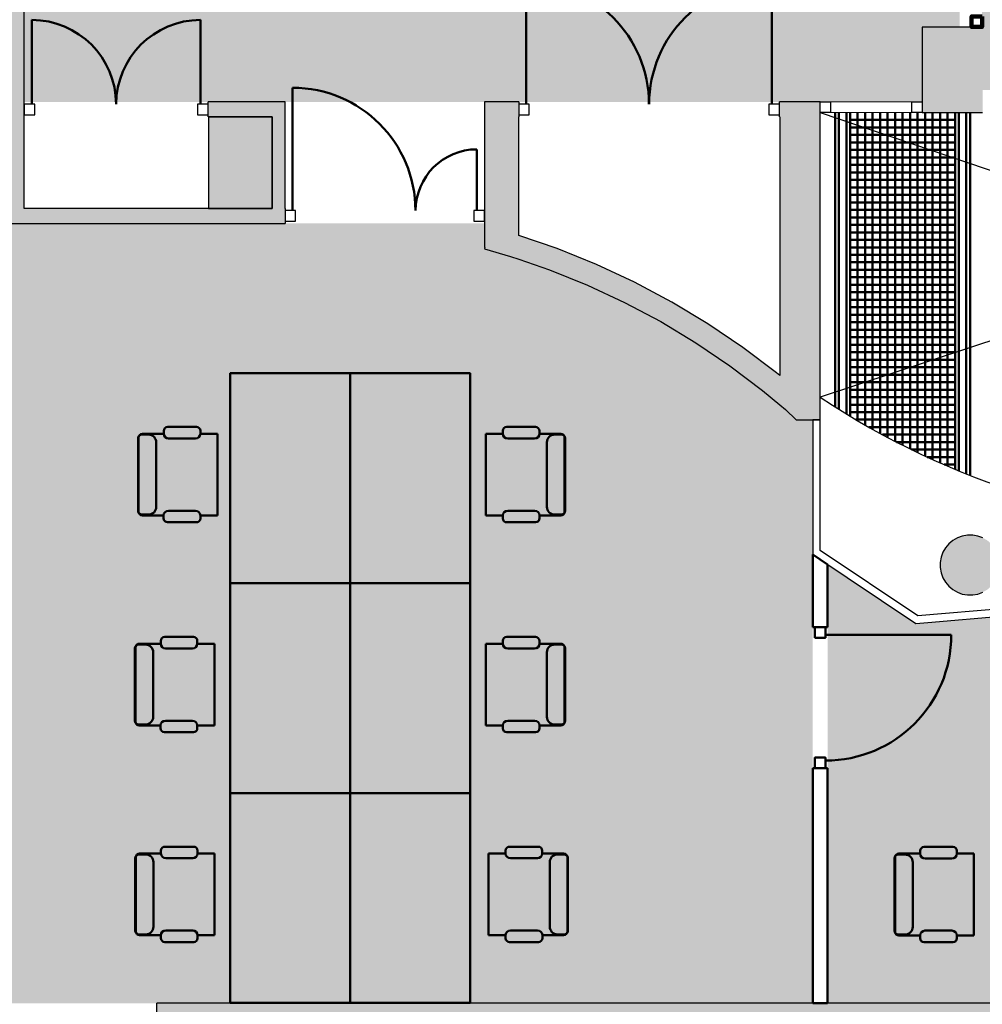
# Model space of a CAD drawing. Header units: metres. Extents: x -1 to 438, y -6 to 42.
# Tile 11 of 21: x 404.41 to 410.83, y 18.21 to 24.78. Entities that reach past the tile are written whole.
import ezdxf

# ---------------------------------------------------------------- set-up
doc = ezdxf.new("R2010")
doc.units = ezdxf.units.M
doc.linetypes.add('CONTINUA', pattern=[0])
doc.linetypes.add('VERDECKT', pattern=[9.525, 6.35, -3.175])
for name, color, linetype, lineweight in [('3D P2 MOBLES', 7, 'CONTINUA', 25), ('3D P2 MURS', 7, 'CONTINUA', 25), ('3D P2 MURS NOUS', 7, 'CONTINUA', 25), ('3D P2 PILAR', 7, 'CONTINUA', 25), ('P2 ESCALES 2D', 7, 'CONTINUA', 25), ('P2 FALS SOSTRE', 7, 'CONTINUA', 25)]:
    doc.layers.add(name, color=color, linetype=linetype, lineweight=lineweight)

# ---------------------------------------------------------------- blocks, each defined once
blk = doc.blocks.new('_CLOSEDFILLED')
at = {"color": 0, "linetype": 'ByBlock', "lineweight": -2}
blk.add_solid([(-1, 0), (0, 0), (-1, 0)], dxfattribs=at)

msp = doc.modelspace()

# ---------------------------------------------------------------- hatches: boundary and pattern name
at = {"layer": '3D P2 MURS', "linetype": 'CONTINUA', "lineweight": 18, "true_color": 0xa0a0a0, "transparency": 33554687}
for points in [[(404.437, 23.5195), (404.437, 28.0682), (404.337, 28.0682), (404.337, 23.5195)], [(406.0752, 24.2295), (405.6629, 24.2295), (405.6629, 24.1295), (406.0905, 24.1295), (406.0905, 24.1453), (406.077, 24.1453)], [(406.177, 23.5195), (406.177, 24.2295), (406.0752, 24.2295), (406.077, 24.1453), (406.0905, 24.1453), (406.0905, 23.5195)], [(407.737, 23.1804), (407.737, 24.1295), (407.7356, 24.1295), (407.7356, 24.2295), (407.507, 24.2295), (407.507, 23.2597)], [(409.747, 24.2295), (409.4754, 24.2295), (409.4754, 24.1295), (409.747, 24.1295)], [(409.747, 22.2086), (409.747, 24.1295), (409.477, 24.1295), (409.477, 22.2086)], [(404.337, 23.4195), (406.177, 23.4195), (406.177, 23.5195), (404.337, 23.5195)], [(407.737, 23.1804), (407.9403, 23.1103), (408.1938, 23.0078), (408.4416, 22.8921), (408.6829, 22.7636), (408.9172, 22.6227), (409.1438, 22.4697), (409.3621, 22.3051), (409.515, 22.1766), (409.4808, 22.2086), (409.477, 22.2086), (409.477, 22.4045), (409.4556, 22.4225), (409.231, 22.5918), (408.9979, 22.7492), (408.7569, 22.8942), (408.5086, 23.0264), (408.2537, 23.1453), (407.993, 23.2508), (407.737, 23.3391)], [(407.5096, 23.2588), (407.507, 23.2496), (407.6819, 23.1994)], [(409.747, 22.2086), (409.4808, 22.2086), (409.5879, 22.1086), (409.747, 22.1086)]]:
    msp.add_hatch(color=253, dxfattribs=at).paths.add_polyline_path(points)
at = {"layer": '3D P2 MURS NOUS', "linetype": 'CONTINUA', "lineweight": 18, "true_color": 0x006e00, "transparency": 33554687}
msp.add_hatch(color=96, dxfattribs=at).paths.add_polyline_path([(405.3214, 18.1155), (413.5971, 18.1155), (413.5971, 18.2155), (405.3214, 18.2155)])
at = {"layer": '3D P2 PILAR', "linetype": 'CONTINUA', "lineweight": 18, "transparency": 33554687}
for points in [[(410.427, 24.1595), (410.831, 24.1595), (410.831, 24.7295), (410.427, 24.7295)], [(405.667, 23.5195), (406.0905, 23.5195), (406.0905, 24.1295), (405.667, 24.1295)], [(410.7645, 21.3392), (410.7295, 21.3392), (410.6951, 21.3331), (410.6622, 21.3212), (410.632, 21.3037), (410.6052, 21.2812), (410.5827, 21.2545), (410.5653, 21.2242), (410.5533, 21.1914), (410.5472, 21.1569), (410.5472, 21.122), (410.5533, 21.0876), (410.5653, 21.0547), (410.5827, 21.0245), (410.6052, 20.9977), (410.632, 20.9752), (410.6622, 20.9577), (410.6951, 20.9458), (410.7295, 20.9397), (410.7645, 20.9397), (410.7989, 20.9458), (410.8317, 20.9577), (410.862, 20.9752), (410.8888, 20.9977), (410.9112, 21.0245), (410.9287, 21.0547), (410.9407, 21.0876), (410.9467, 21.122), (410.9467, 21.1569), (410.9407, 21.1914), (410.9287, 21.2242), (410.9112, 21.2545), (410.8888, 21.2812), (410.862, 21.3037), (410.8317, 21.3212), (410.7989, 21.3331)]]:
    msp.add_hatch(color=9, dxfattribs=at).paths.add_polyline_path(points)
at = {"layer": 'P2 FALS SOSTRE', "linetype": 'CONTINUA', "lineweight": 25, "transparency": 33554559}
h = msp.add_hatch(color=7, dxfattribs=at)
h.set_gradient(color1=(240, 190, 130), color2=(240, 190, 130), one_color=1)
h.paths.add_polyline_path([(411.4888, 25.8895), (411.412, 25.7932), (411.3328, 25.8895), (410.827, 25.8895), (410.827, 24.7295), (410.831, 24.7295), (410.831, 24.3095), (410.867, 24.3095), (412.107, 24.3095), (415.7808, 24.3095), (415.7808, 25.8895)], flags=0)
h = msp.add_hatch(color=7, dxfattribs=at)
h.set_gradient(color1=(240, 190, 130), color2=(240, 190, 130), one_color=1)
h.paths.add_polyline_path([(410.6774, 25.8295), (404.437, 25.8295), (404.437, 24.2295), (410.4285, 24.2295), (410.4285, 24.7295), (410.6774, 24.7295)], flags=0)
at = {"layer": 'P2 FALS SOSTRE', "transparency": 33554559}
h = msp.add_hatch(color=256, dxfattribs=at)
h.set_gradient(color1=(178, 251, 170), color2=(178, 251, 170), one_color=1)
h.paths.add_polyline_path([(409.697, 22.1086), (409.5879, 22.1086), (409.515, 22.1766), (409.3621, 22.3051), (409.1438, 22.4697), (408.9172, 22.6227), (408.6829, 22.7636), (408.4416, 22.8921), (408.1938, 23.0078), (407.9403, 23.1103), (407.6819, 23.1994), (407.507, 23.2496), (407.5096, 23.2588), (407.507, 23.2597), (407.507, 23.4195), (400.3377, 23.4195), (399.3066, 18.2155), (409.697, 18.2155)], flags=0)
h = msp.add_hatch(color=256, dxfattribs=at)
h.set_gradient(color1=(178, 251, 170), color2=(178, 251, 170), one_color=1)
h.paths.add_polyline_path([(412.6163, 21.2594), (411.2034, 20.8195), (410.3864, 20.7495), (409.797, 21.1429), (409.797, 18.2155), (413.4971, 18.2155), (413.4971, 21.3412), (413.4042, 21.3195)], flags=0)

# ---------------------------------------------------------------- linework, layer by layer
at = {"layer": '3D P2 MOBLES', "color": 202, "linetype": 'CONTINUA', "lineweight": 50, "transparency": 33554687}
for p, q in [((405.3675, 22.0158), (405.225, 22.0158)), ((405.3675, 22.0341), (405.3675, 22.0158)), ((405.5857, 22.061), (405.3944, 22.061)), ((405.6118, 22.0158), (405.6118, 22.0348)), ((405.7255, 22.0158), (405.6118, 22.0158)), ((405.7255, 22.0158), (405.7255, 21.4697)), ((407.5162, 22.0158), (407.6299, 22.0158)), ((407.5162, 22.0158), (407.5162, 21.4697)), ((407.6299, 22.0158), (407.6299, 22.0348)), ((407.6561, 22.061), (407.8473, 22.061)), ((407.8742, 22.0341), (407.8742, 22.0158)), ((407.8742, 22.0158), (408.0168, 22.0158)), ((405.1959, 21.9841), (405.1959, 21.5015)), ((405.1996, 21.9904), (405.1996, 21.4951)), ((405.2213, 22.0095), (405.2666, 22.0095)), ((405.3174, 21.9587), (405.3174, 21.5269)), ((405.3998, 21.9835), (405.5795, 21.9835)), ((407.8419, 21.9835), (407.6622, 21.9835)), ((407.9243, 21.9587), (407.9243, 21.5269)), ((408.0205, 22.0095), (407.9751, 22.0095)), ((408.0422, 21.9904), (408.0422, 21.4951)), ((408.0459, 21.9841), (408.0459, 21.5015)), ((405.5795, 21.502), (405.3988, 21.502)), ((407.6622, 21.502), (407.843, 21.502)), ((405.2213, 21.4761), (405.2666, 21.4761)), ((405.3665, 21.4697), (405.225, 21.4697)), ((405.3665, 21.4697), (405.3665, 21.4514)), ((405.3934, 21.4245), (405.5856, 21.4245)), ((405.7255, 21.4697), (405.6118, 21.4697)), ((405.6118, 21.4507), (405.6118, 21.4697)), ((407.5162, 21.4697), (407.6299, 21.4697)), ((407.6299, 21.4507), (407.6299, 21.4697)), ((407.8484, 21.4245), (407.6561, 21.4245)), ((407.8752, 21.4697), (407.8752, 21.4514)), ((407.8752, 21.4697), (408.0168, 21.4697)), ((408.0205, 21.4761), (407.9751, 21.4761)), ((405.3471, 20.633), (405.3471, 20.6146)), ((405.5652, 20.6598), (405.374, 20.6598)), ((405.5914, 20.6146), (405.5914, 20.6337)), ((407.6299, 20.6146), (407.6299, 20.6337)), ((407.6561, 20.6598), (407.8473, 20.6598)), ((407.8742, 20.633), (407.8742, 20.6146)), ((405.1754, 20.5829), (405.1754, 20.1003)), ((405.1791, 20.5892), (405.1791, 20.0939)), ((405.2008, 20.6083), (405.2462, 20.6083)), ((405.3471, 20.6146), (405.2045, 20.6146)), ((405.3794, 20.5823), (405.5591, 20.5823)), ((405.7051, 20.6146), (405.5914, 20.6146)), ((405.7051, 20.6146), (405.7051, 20.0685)), ((407.5162, 20.6146), (407.6299, 20.6146)), ((407.5162, 20.6146), (407.5162, 20.0685)), ((407.8419, 20.5823), (407.6622, 20.5823)), ((407.8742, 20.6146), (408.0168, 20.6146)), ((408.0205, 20.6083), (407.9751, 20.6083)), ((408.0422, 20.5892), (408.0422, 20.0939)), ((408.0459, 20.5829), (408.0459, 20.1003)), ((405.297, 20.5575), (405.297, 20.1257)), ((407.9243, 20.5575), (407.9243, 20.1257)), ((405.2008, 20.0749), (405.2462, 20.0749)), ((405.3461, 20.0685), (405.2045, 20.0685)), ((405.3461, 20.0685), (405.3461, 20.0502)), ((405.5591, 20.1008), (405.3783, 20.1008)), ((405.7051, 20.0685), (405.5914, 20.0685)), ((405.5914, 20.0495), (405.5914, 20.0685)), ((407.5162, 20.0685), (407.6299, 20.0685)), ((407.6299, 20.0495), (407.6299, 20.0685)), ((407.6622, 20.1008), (407.843, 20.1008)), ((407.8752, 20.0685), (407.8752, 20.0502)), ((407.8752, 20.0685), (408.0168, 20.0685)), ((408.0205, 20.0749), (407.9751, 20.0749)), ((405.3729, 20.0233), (405.5652, 20.0233)), ((407.8484, 20.0233), (407.6561, 20.0233)), ((405.5672, 19.2598), (405.3759, 19.2598)), ((407.6746, 19.2598), (407.8658, 19.2598)), ((410.6326, 19.2586), (410.4413, 19.2586)), ((405.1811, 19.1892), (405.1811, 18.6939)), ((405.2028, 19.2083), (405.2481, 19.2083)), ((405.349, 19.2146), (405.2065, 19.2146)), ((405.349, 19.233), (405.349, 19.2146)), ((405.5933, 19.2146), (405.5933, 19.2337)), ((405.707, 19.2146), (405.5933, 19.2146)), ((405.707, 19.2146), (405.707, 18.6685)), ((407.5347, 19.2146), (407.6484, 19.2146)), ((407.5347, 19.2146), (407.5347, 18.6685)), ((407.6484, 19.2146), (407.6484, 19.2337)), ((407.8927, 19.233), (407.8927, 19.2146)), ((407.8927, 19.2146), (408.0352, 19.2146)), ((408.039, 19.2083), (407.9936, 19.2083)), ((408.0606, 19.1892), (408.0606, 18.6939)), ((410.2465, 19.188), (410.2465, 18.6927)), ((410.2682, 19.2071), (410.3136, 19.2071)), ((410.4145, 19.2134), (410.2719, 19.2134)), ((410.4145, 19.2318), (410.4145, 19.2134)), ((410.6588, 19.2134), (410.6588, 19.2325)), ((410.7725, 19.2134), (410.6588, 19.2134)), ((410.7725, 19.2134), (410.7725, 18.6673)), ((405.1774, 19.1829), (405.1774, 18.7003)), ((405.2989, 19.1575), (405.2989, 18.7257)), ((405.3813, 19.1823), (405.561, 19.1823)), ((407.8604, 19.1823), (407.6807, 19.1823)), ((407.9428, 19.1575), (407.9428, 18.7257)), ((408.0644, 19.1829), (408.0644, 18.7003)), ((410.2428, 19.1817), (410.2428, 18.6991)), ((410.3644, 19.1563), (410.3644, 18.7245)), ((410.4468, 19.1812), (410.6265, 19.1812)), ((405.2028, 18.6749), (405.2481, 18.6749)), ((405.348, 18.6685), (405.2065, 18.6685)), ((405.348, 18.6685), (405.348, 18.6502)), ((405.5611, 18.7008), (405.3803, 18.7008)), ((405.707, 18.6685), (405.5933, 18.6685)), ((405.5933, 18.6495), (405.5933, 18.6685)), ((407.5347, 18.6685), (407.6484, 18.6685)), ((407.6484, 18.6495), (407.6484, 18.6685)), ((407.6807, 18.7008), (407.8614, 18.7008)), ((407.8937, 18.6685), (407.8937, 18.6502)), ((407.8937, 18.6685), (408.0352, 18.6685)), ((408.039, 18.6749), (407.9936, 18.6749)), ((410.2682, 18.6737), (410.3136, 18.6737)), ((410.4134, 18.6673), (410.2719, 18.6673)), ((410.4134, 18.6673), (410.4134, 18.649)), ((410.6265, 18.6996), (410.4457, 18.6996)), ((410.7725, 18.6673), (410.6588, 18.6673)), ((410.6588, 18.6483), (410.6588, 18.6673)), ((405.3749, 18.6233), (405.5672, 18.6233)), ((407.8669, 18.6233), (407.6746, 18.6233)), ((410.4403, 18.6222), (410.6326, 18.6222))]:
    msp.add_line(p, q, dxfattribs=at)
for points in [[(406.6116, 22.419), (405.8116, 22.419), (405.8116, 21.019), (406.6116, 21.019), (406.6116, 22.419)], [(406.6116, 22.419), (407.4117, 22.419), (407.4117, 21.019), (406.6116, 21.019), (406.6116, 22.419)], [(406.6116, 21.0178), (405.8116, 21.0178), (405.8116, 19.6178), (406.6116, 19.6178), (406.6116, 21.0178)], [(406.6116, 21.0178), (407.4117, 21.0178), (407.4117, 19.6178), (406.6116, 19.6178), (406.6116, 21.0178)], [(406.6116, 19.6178), (405.8116, 19.6178), (405.8116, 18.2178), (406.6116, 18.2178), (406.6116, 19.6178)], [(406.6116, 19.6178), (407.4117, 19.6178), (407.4117, 18.2178), (406.6116, 18.2178), (406.6116, 19.6178)]]:
    msp.add_lwpolyline(points, close=True, dxfattribs=at)
for centre, radius, start, end in [((405.225, 21.9904), 0.0254, 90, 180), ((405.3944, 22.0341), 0.0269, 90, 180), ((405.3998, 22.0158), 0.0323, 180, 270), ((405.5795, 22.0158), 0.0323, 270, 0), ((405.5857, 22.0348), 0.0262, 0, 90), ((407.6561, 22.0348), 0.0262, 90, 180), ((407.6622, 22.0158), 0.0323, 180, 270), ((407.8419, 22.0158), 0.0323, 270, 0), ((407.8473, 22.0341), 0.0269, 0, 90), ((408.0168, 21.9904), 0.0254, 0, 90), ((405.2213, 21.9841), 0.0254, 90, 180), ((405.2666, 21.9587), 0.0508, 0, 90), ((407.9751, 21.9587), 0.0508, 90, 180), ((408.0205, 21.9841), 0.0254, 0, 90), ((405.2213, 21.5015), 0.0254, 180, 270), ((405.225, 21.4951), 0.0254, 180, 270), ((405.2666, 21.5269), 0.0508, 270, 0), ((405.3988, 21.4697), 0.0323, 90, 180), ((405.5795, 21.4697), 0.0323, 0, 90), ((407.6622, 21.4697), 0.0323, 90, 180), ((407.843, 21.4697), 0.0323, 0, 90), ((407.9751, 21.5269), 0.0508, 180, 270), ((408.0168, 21.4951), 0.0254, 270, 0), ((408.0205, 21.5015), 0.0254, 270, 0), ((405.3934, 21.4514), 0.0269, 180, 270), ((405.5856, 21.4507), 0.0262, 270, 0), ((407.6561, 21.4507), 0.0262, 180, 270), ((407.8484, 21.4514), 0.0269, 270, 0), ((405.374, 20.633), 0.0269, 90, 180), ((405.5652, 20.6337), 0.0262, 0, 90), ((407.6561, 20.6337), 0.0262, 90, 180), ((407.8473, 20.633), 0.0269, 0, 90), ((405.2008, 20.5829), 0.0254, 90, 180), ((405.2045, 20.5892), 0.0254, 90, 180), ((405.2462, 20.5575), 0.0508, 0, 90), ((405.3794, 20.6146), 0.0323, 180, 270), ((405.5591, 20.6146), 0.0323, 270, 0), ((407.6622, 20.6146), 0.0323, 180, 270), ((407.8419, 20.6146), 0.0323, 270, 0), ((407.9751, 20.5575), 0.0508, 90, 180), ((408.0168, 20.5892), 0.0254, 0, 90), ((408.0205, 20.5829), 0.0254, 0, 90), ((405.2462, 20.1257), 0.0508, 270, 0), ((407.9751, 20.1257), 0.0508, 180, 270), ((405.2008, 20.1003), 0.0254, 180, 270), ((405.2045, 20.0939), 0.0254, 180, 270), ((405.3783, 20.0685), 0.0323, 90, 180), ((405.3729, 20.0502), 0.0269, 180, 270), ((405.5591, 20.0685), 0.0323, 0, 90), ((405.5652, 20.0495), 0.0262, 270, 0), ((407.6622, 20.0685), 0.0323, 90, 180), ((407.6561, 20.0495), 0.0262, 180, 270), ((407.843, 20.0685), 0.0323, 0, 90), ((407.8484, 20.0502), 0.0269, 270, 0), ((408.0168, 20.0939), 0.0254, 270, 0), ((408.0205, 20.1003), 0.0254, 270, 0), ((405.3759, 19.233), 0.0269, 90, 180), ((405.5672, 19.2337), 0.0262, 0, 90), ((407.6746, 19.2337), 0.0262, 90, 180), ((407.8658, 19.233), 0.0269, 0, 90), ((410.4413, 19.2318), 0.0269, 90, 180), ((410.6326, 19.2325), 0.0262, 0, 90), ((405.2028, 19.1829), 0.0254, 90, 180), ((405.2065, 19.1892), 0.0254, 90, 180), ((405.2481, 19.1575), 0.0508, 0, 90), ((405.3813, 19.2146), 0.0323, 180, 270), ((405.561, 19.2146), 0.0323, 270, 0), ((407.6807, 19.2146), 0.0323, 180, 270), ((407.8604, 19.2146), 0.0323, 270, 0), ((407.9936, 19.1575), 0.0508, 90, 180), ((408.0352, 19.1892), 0.0254, 0, 90), ((408.039, 19.1829), 0.0254, 0, 90), ((410.2682, 19.1817), 0.0254, 90, 180), ((410.2719, 19.188), 0.0254, 90, 180), ((410.3136, 19.1563), 0.0508, 0, 90), ((410.4468, 19.2134), 0.0323, 180, 270), ((410.6265, 19.2134), 0.0323, 270, 0), ((405.2028, 18.7003), 0.0254, 180, 270), ((405.2065, 18.6939), 0.0254, 180, 270), ((405.2481, 18.7257), 0.0508, 270, 0), ((405.3803, 18.6685), 0.0323, 90, 180), ((405.5611, 18.6685), 0.0323, 0, 90), ((407.6807, 18.6685), 0.0323, 90, 180), ((407.8614, 18.6685), 0.0323, 0, 90), ((407.9936, 18.7257), 0.0508, 180, 270), ((408.0352, 18.6939), 0.0254, 270, 0), ((408.039, 18.7003), 0.0254, 270, 0), ((410.2682, 18.6991), 0.0254, 180, 270), ((410.2719, 18.6927), 0.0254, 180, 270), ((410.3136, 18.7245), 0.0508, 270, 0), ((410.4457, 18.6673), 0.0323, 90, 180), ((410.6265, 18.6673), 0.0323, 0, 90), ((405.3749, 18.6502), 0.0269, 180, 270), ((405.5672, 18.6495), 0.0262, 270, 0), ((407.6746, 18.6495), 0.0262, 180, 270), ((407.8669, 18.6502), 0.0269, 270, 0), ((410.4403, 18.649), 0.0269, 180, 270), ((410.6326, 18.6483), 0.0262, 270, 0)]:
    msp.add_arc(centre, radius, start, end, dxfattribs=at)
at = {"layer": '3D P2 MURS', "color": 7, "linetype": 'CONTINUA', "lineweight": 25, "transparency": 33554687}
for p, q in [((404.437, 24.2295), (404.437, 25.8295)), ((404.437, 24.1295), (404.437, 24.2295)), ((405.6629, 24.1295), (405.6629, 24.2295)), ((406.0752, 24.2295), (405.6629, 24.2295)), ((406.177, 24.2295), (406.0752, 24.2295)), ((406.177, 23.5195), (406.177, 24.2295)), ((407.7356, 24.2295), (407.507, 24.2295)), ((407.507, 24.2295), (407.507, 23.5195)), ((407.7356, 24.2295), (407.7356, 24.1295)), ((409.4754, 24.1295), (409.4754, 24.2295)), ((409.747, 24.2295), (409.4754, 24.2295)), ((409.747, 24.1445), (409.747, 24.2295)), ((404.437, 23.5195), (404.437, 24.1295)), ((405.6629, 24.1295), (406.0905, 24.1295)), ((406.0905, 24.1295), (406.0905, 23.5195)), ((407.7356, 24.1295), (407.737, 24.1295)), ((407.737, 23.3391), (407.737, 24.1295)), ((409.4754, 24.1295), (409.477, 24.1295)), ((409.477, 24.1295), (409.477, 22.4045)), ((409.747, 24.1295), (409.747, 24.1445)), ((409.747, 22.2086), (409.747, 24.1295)), ((406.0905, 23.5195), (404.437, 23.5195)), ((406.177, 23.5195), (406.177, 23.4195)), ((407.507, 23.5195), (407.507, 23.4195)), ((404.337, 23.4195), (406.177, 23.4195)), ((407.507, 23.4195), (407.507, 23.2597)), ((407.993, 23.2508), (407.737, 23.3391)), ((407.507, 23.2597), (407.5096, 23.2588)), ((407.5096, 23.2588), (407.507, 23.2496)), ((407.507, 23.2496), (407.6819, 23.1994)), ((407.6819, 23.1994), (407.737, 23.1804)), ((408.2537, 23.1453), (407.993, 23.2508)), ((407.737, 23.1804), (407.9403, 23.1103)), ((408.5086, 23.0264), (408.2537, 23.1453)), ((407.9403, 23.1103), (408.1938, 23.0078)), ((408.1938, 23.0078), (408.4416, 22.8921)), ((408.7569, 22.8942), (408.5086, 23.0264)), ((408.4416, 22.8921), (408.6829, 22.7636)), ((408.9979, 22.7492), (408.7569, 22.8942)), ((408.6829, 22.7636), (408.9172, 22.6227)), ((409.231, 22.5918), (408.9979, 22.7492)), ((408.9172, 22.6227), (409.1438, 22.4697)), ((409.4556, 22.4225), (409.231, 22.5918)), ((409.1438, 22.4697), (409.3621, 22.3051)), ((409.477, 22.4045), (409.4556, 22.4225)), ((409.3621, 22.3051), (409.477, 22.2086)), ((409.477, 22.2086), (409.477, 22.2086)), ((409.477, 22.2086), (409.515, 22.1766)), ((409.515, 22.1766), (409.5879, 22.1086)), ((409.747, 22.1086), (409.747, 22.2086)), ((409.5879, 22.1086), (409.697, 22.1086)), ((409.697, 22.1086), (409.747, 22.1086)), ((409.747, 22.1086), (409.697, 22.1086)), ((409.697, 22.1086), (409.697, 21.2096)), ((409.747, 21.2364), (409.747, 22.1086)), ((410.3996, 20.8008), (409.747, 21.2364)), ((409.697, 21.2096), (410.3864, 20.7495)), ((411.1937, 20.8688), (410.3996, 20.8008)), ((410.4662, 20.7563), (411.2034, 20.8195)), ((410.3864, 20.7495), (410.4662, 20.7563))]:
    msp.add_line(p, q, dxfattribs=at)
at = {"layer": '3D P2 MURS', "color": 202, "linetype": 'CONTINUA', "lineweight": 50, "transparency": 33554687}
for p, q in [((407.7856, 24.2145), (407.7856, 25.0339)), ((409.4254, 24.2145), (409.4254, 25.0339)), ((404.487, 24.2145), (404.487, 24.7769)), ((405.6129, 24.2145), (405.6129, 24.7769)), ((406.227, 23.5045), (406.227, 24.3245)), ((407.457, 23.5045), (407.457, 23.9135))]:
    msp.add_line(p, q, dxfattribs=at)
at = {"layer": '3D P2 MURS', "color": 7, "linetype": 'CONTINUA', "lineweight": 25, "transparency": 33554687}
for points in [[(404.437, 24.1445), (404.507, 24.1445), (404.507, 24.2145), (404.437, 24.2145), (404.437, 24.1445)], [(405.5929, 24.1445), (405.6629, 24.1445), (405.6629, 24.2145), (405.5929, 24.2145), (405.5929, 24.1445)], [(407.7356, 24.1445), (407.8056, 24.1445), (407.8056, 24.2145), (407.7356, 24.2145), (407.7356, 24.1445)], [(409.4054, 24.1445), (409.4754, 24.1445), (409.4754, 24.2145), (409.4054, 24.2145), (409.4054, 24.1445)], [(409.817, 24.1595), (409.747, 24.1595), (409.747, 24.2295), (409.817, 24.2295), (409.817, 24.1595)], [(410.4285, 24.1595), (410.3585, 24.1595), (410.3585, 24.2295), (410.4285, 24.2295), (410.4285, 24.1595)], [(406.177, 23.4345), (406.247, 23.4345), (406.247, 23.5045), (406.177, 23.5045), (406.177, 23.4345)], [(407.437, 23.4345), (407.507, 23.4345), (407.507, 23.5045), (407.437, 23.5045), (407.437, 23.4345)]]:
    msp.add_lwpolyline(points, close=True, dxfattribs=at)
at = {"layer": '3D P2 MURS', "color": 40, "linetype": 'CONTINUA', "lineweight": 18, "transparency": 33554687}
msp.add_lwpolyline([(410.3585, 24.1595), (409.817, 24.1595), (409.817, 24.2295), (410.3585, 24.2295), (410.3585, 24.1595)], close=True, dxfattribs=at)
at = {"layer": '3D P2 MURS', "color": 202, "linetype": 'CONTINUA', "lineweight": 50, "transparency": 33554687}
for centre, radius, start, end in [((407.7856, 24.2145), 0.8194, 0, 90), ((409.4254, 24.2145), 0.8194, 90, 180), ((404.487, 24.2145), 0.5625, 0, 90), ((405.6129, 24.2145), 0.5625, 90, 180), ((406.227, 23.5045), 0.82, 0, 90), ((407.457, 23.5045), 0.409, 90, 180)]:
    msp.add_arc(centre, radius, start, end, dxfattribs=at)
at = {"layer": '3D P2 MURS NOUS', "color": 4, "linetype": 'CONTINUA', "lineweight": 50, "transparency": 33554687}
for p, q in [((409.797, 21.1429), (409.697, 21.2096)), ((409.697, 21.2096), (409.697, 20.7243)), ((409.797, 20.7243), (409.797, 21.1429)), ((409.797, 20.7243), (409.697, 20.7243)), ((409.782, 20.6743), (410.622, 20.6743)), ((409.697, 19.7843), (409.797, 19.7843)), ((409.697, 19.7843), (409.697, 18.2155)), ((409.797, 18.2155), (409.797, 19.7843)), ((409.697, 18.2155), (409.797, 18.2155))]:
    msp.add_line(p, q, dxfattribs=at)
at = {"layer": '3D P2 MURS NOUS', "color": 7, "linetype": 'CONTINUA', "lineweight": 25, "transparency": 33554687}
for p, q in [((405.3214, 18.1155), (405.3214, 18.2155)), ((409.697, 18.2155), (405.3214, 18.2155)), ((409.797, 18.2155), (409.697, 18.2155)), ((413.4971, 18.2155), (409.797, 18.2155))]:
    msp.add_line(p, q, dxfattribs=at)
at = {"layer": '3D P2 MURS NOUS', "color": 240, "linetype": 'CONTINUA', "lineweight": 140, "transparency": 33554687}
msp.add_lwpolyline([(410.827, 24.8004), (410.827, 24.7304), (410.757, 24.7304), (410.757, 24.8004), (410.827, 24.8004)], close=True, dxfattribs=at)
at = {"layer": '3D P2 MURS NOUS', "color": 4, "linetype": 'CONTINUA', "lineweight": 50, "transparency": 33554687}
for points in [[(409.712, 20.6543), (409.712, 20.7243), (409.782, 20.7243), (409.782, 20.6543), (409.712, 20.6543)], [(409.712, 19.7843), (409.712, 19.8543), (409.782, 19.8543), (409.782, 19.7843), (409.712, 19.7843)]]:
    msp.add_lwpolyline(points, close=True, dxfattribs=at)
msp.add_arc((409.782, 20.6743), 0.84, 270, 0, dxfattribs=at)
at = {"layer": '3D P2 PILAR', "color": 7, "linetype": 'CONTINUA', "lineweight": 25, "transparency": 33554687}
for p, q in [((410.831, 24.7295), (410.427, 24.7295)), ((410.427, 24.7295), (410.427, 24.1595)), ((406.0905, 24.1295), (405.667, 24.1295)), ((405.667, 24.1295), (405.667, 23.5195)), ((406.0905, 23.5195), (406.0905, 24.1295)), ((410.427, 24.1595), (410.831, 24.1595)), ((405.667, 23.5195), (406.0905, 23.5195)), ((410.632, 21.3037), (410.6052, 21.2812)), ((410.6622, 21.3212), (410.632, 21.3037)), ((410.6951, 21.3331), (410.6622, 21.3212)), ((410.7295, 21.3392), (410.6951, 21.3331)), ((410.7645, 21.3392), (410.7295, 21.3392)), ((410.7989, 21.3331), (410.7645, 21.3392)), ((410.8317, 21.3212), (410.7989, 21.3331)), ((410.5653, 21.2242), (410.5533, 21.1914)), ((410.5827, 21.2545), (410.5653, 21.2242)), ((410.6052, 21.2812), (410.5827, 21.2545)), ((410.5533, 21.1914), (410.5472, 21.1569)), ((410.5472, 21.1569), (410.5472, 21.122)), ((410.5472, 21.122), (410.5533, 21.0876)), ((410.5533, 21.0876), (410.5653, 21.0547)), ((410.5653, 21.0547), (410.5827, 21.0245)), ((410.5827, 21.0245), (410.6052, 20.9977)), ((410.6052, 20.9977), (410.632, 20.9752)), ((410.632, 20.9752), (410.6622, 20.9577)), ((410.6622, 20.9577), (410.6951, 20.9458)), ((410.6951, 20.9458), (410.7295, 20.9397)), ((410.7295, 20.9397), (410.7645, 20.9397)), ((410.7645, 20.9397), (410.7989, 20.9458)), ((410.7989, 20.9458), (410.8317, 20.9577))]:
    msp.add_line(p, q, dxfattribs=at)
at = {"layer": 'P2 ESCALES 2D', "color": 7, "linetype": 'VERDECKT', "lineweight": 25, "transparency": 33554687}
for p, q in [((415.487, 24.1595), (409.747, 22.2595)), ((409.747, 24.1595), (415.487, 22.2138))]:
    msp.add_line(p, q, dxfattribs=at)
at = {"layer": 'P2 ESCALES 2D', "color": 202, "lineweight": 50, "transparency": 33554687}
for p, q in [((409.847, 22.1944), (409.847, 24.1595)), ((409.872, 22.1786), (409.872, 24.1595)), ((409.922, 22.1476), (409.922, 24.1595)), ((409.947, 22.1324), (409.947, 24.1595)), ((409.997, 22.1026), (409.997, 24.1595)), ((410.047, 22.0736), (410.047, 24.1595)), ((410.097, 22.0452), (410.097, 24.1595)), ((410.147, 22.0176), (410.147, 24.1595)), ((410.197, 21.9907), (410.197, 24.1595)), ((410.247, 21.9645), (410.247, 24.1595)), ((410.297, 21.939), (410.297, 24.1595)), ((410.347, 21.9141), (410.347, 24.1595)), ((410.397, 21.8899), (410.397, 24.1595)), ((410.447, 21.8664), (410.447, 24.1595)), ((410.497, 21.8435), (410.497, 24.1595)), ((410.547, 21.8212), (410.547, 24.1595)), ((410.597, 21.7995), (410.597, 24.1595)), ((410.647, 21.7785), (410.647, 24.1595)), ((410.672, 21.7682), (410.672, 24.1595)), ((410.722, 21.7481), (410.722, 24.1595)), ((410.747, 21.7382), (410.747, 24.1595)), ((410.647, 24.1095), (409.947, 24.1095)), ((410.647, 24.0595), (409.947, 24.0595)), ((410.647, 24.0095), (409.947, 24.0095)), ((410.647, 23.9595), (409.947, 23.9595)), ((410.647, 23.9095), (409.947, 23.9095)), ((410.647, 23.8595), (409.947, 23.8595)), ((410.647, 23.8095), (409.947, 23.8095)), ((410.647, 23.7595), (409.947, 23.7595)), ((410.647, 23.7095), (409.947, 23.7095)), ((410.647, 23.6595), (409.947, 23.6595)), ((410.647, 23.6095), (409.947, 23.6095)), ((410.647, 23.5595), (409.947, 23.5595)), ((410.647, 23.5095), (409.947, 23.5095)), ((410.647, 23.4595), (409.947, 23.4595)), ((410.647, 23.4095), (409.947, 23.4095)), ((410.647, 23.3595), (409.947, 23.3595)), ((410.647, 23.3095), (409.947, 23.3095)), ((410.647, 23.2595), (409.947, 23.2595)), ((410.647, 23.2095), (409.947, 23.2095)), ((410.647, 23.1595), (409.947, 23.1595)), ((410.647, 23.1095), (409.947, 23.1095)), ((410.647, 23.0595), (409.947, 23.0595)), ((410.647, 23.0095), (409.947, 23.0095)), ((410.647, 22.9595), (409.947, 22.9595)), ((410.647, 22.9095), (409.947, 22.9095)), ((410.647, 22.8595), (409.947, 22.8595)), ((410.647, 22.8095), (409.947, 22.8095)), ((410.647, 22.7595), (409.947, 22.7595)), ((410.647, 22.7095), (409.947, 22.7095)), ((410.647, 22.6595), (409.947, 22.6595)), ((410.647, 22.6095), (409.947, 22.6095)), ((410.647, 22.5595), (409.947, 22.5595)), ((410.647, 22.5095), (409.947, 22.5095)), ((410.647, 22.4595), (409.947, 22.4595)), ((410.647, 22.4095), (409.947, 22.4095)), ((410.647, 22.3595), (409.947, 22.3595)), ((410.647, 22.3095), (409.947, 22.3095)), ((410.647, 22.2595), (409.947, 22.2595)), ((410.647, 22.2095), (409.947, 22.2095)), ((410.647, 22.1595), (409.947, 22.1595)), ((410.647, 22.1095), (409.9854, 22.1095)), ((410.647, 22.0595), (410.0717, 22.0595)), ((410.647, 22.0095), (410.162, 22.0095)), ((410.647, 21.9595), (410.2568, 21.9595)), ((410.647, 21.9095), (410.3565, 21.9095)), ((410.647, 21.8595), (410.4619, 21.8595)), ((410.647, 21.8095), (410.5739, 21.8095))]:
    msp.add_line(p, q, dxfattribs=at)
at = {"layer": 'P2 ESCALES 2D', "color": 7, "lineweight": 25, "transparency": 33554687}
msp.add_arc((412.6518, 26.6124), 5.2332, 236.28434, 302.80462, dxfattribs=at)

# ---------------------------------------------------------------- block references
at = {"layer": '3D P2 MURS', "color": 7, "linetype": 'CONTINUA', "lineweight": 25, "transparency": 33554687, "xscale": 0.0002666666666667, "yscale": 0.0002666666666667, "zscale": 0.0002666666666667}
msp.add_blockref('_CLOSEDFILLED', (406.1092, 18.2194), dxfattribs=at)
at = {"layer": '3D P2 PILAR', "color": 7, "linetype": 'CONTINUA', "lineweight": 25, "transparency": 33554687, "xscale": 0.0002666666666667, "yscale": 0.0002666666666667, "zscale": 0.0002666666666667}
msp.add_blockref('_CLOSEDFILLED', (410.747, 21.1395), dxfattribs=at)

doc.saveas('drawing.dxf')
